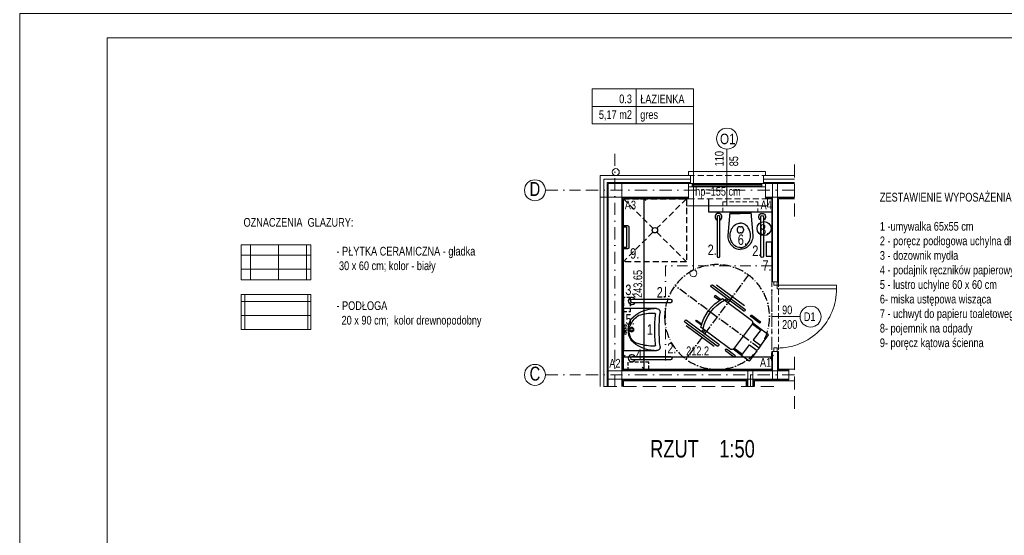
# Model space of a CAD drawing. Header units: inches. Extents: x 53216 to 117387, y -66787 to -22834.
# Tile 49 of 256: x 57416 to 58824, y -30313 to -29575. Entities that reach past the tile are written whole.
import ezdxf

# ---------------------------------------------------------------- set-up
doc = ezdxf.new("R2010")
doc.units = ezdxf.units.IN
doc.header["$MEASUREMENT"] = 0
for name, pattern in [('ACAD_ISO10W100', [18.5, 12, -3, 0.5, -3]), ('DASHDOT', [1, 0.5, -0.25, 0, -0.25]), ('HIDDEN', [0.375, 0.25, -0.125])]:
    doc.linetypes.add(name, pattern=pattern)
doc.layers.get('0').update_dxf_attribs({"lineweight": 0})
doc.layers.get('Defpoints').update_dxf_attribs({"lineweight": 0})
for name, color, linetype, lineweight in [('A--tabelka rysunku', 7, 'Continuous', 0), ('A10-łazienka', 140, 'Continuous', 0), ('A21b-ściana szkielet', 3, 'Continuous', 20), ('A35-rura spustowa', 2, 'Continuous', 0), ('A8-opisy pomieszczeń', 31, 'Continuous', 0), ('p-- ocieplenie-w.zew', 77, 'Continuous', 0), ('p--kafelki', 251, 'Continuous', 13), ('p--meble numeracja', 5, 'Continuous', 0), ('p--numeracja rozwinięcie', 104, 'Continuous', 0), ('p--okna', 153, 'Continuous', 0), ('p--opis drzwi', 252, 'Continuous', 0), ('p--opis okna', 181, 'Continuous', 0), ('p--opisy pomieszczeń', 31, 'Continuous', 0), ('p--osie konstr', 11, 'DASHDOT', 15), ('p--osie konstr.-NR', 1, 'DASHDOT', 15), ('p--podciąg', 61, 'Continuous', 0), ('p--podpis rysunku', 7, 'Continuous', 0), ('p--płyta GK', 2, 'Continuous', 0), ('p--łazienka NP', 150, 'Continuous', 25), ('p--ściana szkielet', 64, 'Continuous', 0)]:
    doc.layers.add(name, color=color, linetype=linetype, lineweight=lineweight)
doc.styles.add('1-100', font='arial.ttf', dxfattribs={"width": 0.75, "height": 18})
doc.styles.add('1-50', font='arial.ttf', dxfattribs={"width": 0.75, "height": 12.5})
doc.styles.get("Standard").update_dxf_attribs({"font": 'arial.ttf', "width": 0.75})
doc.styles.add('STYL-1', font='arial.ttf', dxfattribs={"width": 0.75})
doc.linetypes.add('BATTING', pattern='A,0.0001,-0.1,[134,ltypeshp.shx,S=0.1,R=0,X=-0.1,Y=0],-0.2,[134,ltypeshp.shx,S=0.1,R=180,X=0.1,Y=0],-0.1', length=0.4001)
doc.dimstyles.new('1-50', dxfattribs={"dimtxt": 12.5, "dimasz": 5, "dimexe": 5, "dimexo": 5, "dimgap": 0.09, "dimtad": 0, "dimdsep": 46, "dimtxsty": '1-50', "dimblk": 'OBLIQUE', "dimcen": 0.09, "dimadec": 0, "dimazin": 0, "dimtfac": 1, "dimtdec": 4, "dimtix": 1, "dimtmove": 2, "dimatfit": 3, "dimldrblk": 'OBLIQUE', "dimfxl": 5, "dimfxlon": 1, "dimtvp": 0.7, "dimtolj": 1, "dimtzin": 0, "dimarcsym": 0})

# ---------------------------------------------------------------- blocks, each defined once
blk = doc.blocks.new('znak-niepeł.')
at = {"linetype": 'ACAD_ISO10W100'}
for p, q in [((-44.8, 60.2), (44.8, -60.2)), ((-60.1, -44.7), (60.2, 44.8))]:
    blk.add_line(p, q, dxfattribs=at)
for p, q in [((6.5, 45.8), (-39.7, 11.4)), ((0.8, 45.8), (-38.9, 16.3)), ((-37.6, 8.6), (8.6, 43)), ((8.8, 44.8), (8.3, 45.5)), ((-5, 24.9), (3, 30.8)), ((4.1, 29.4), (-3.4, 23.9)), ((3, 30.8), (4.1, 29.4)), ((-7.6, 26.4), (-49, -4.4)), ((-15.3, 25.3), (-13.1, 22.4)), ((-13.3, 26.7), (-11.1, 23.8)), ((-49.5, 2.5), (-61.5, -6.5)), ((-60.1, -8.5), (-48, 0.5)), ((-47.8, 1.7), (-48.3, 2.3)), ((-40, 9.6), (-39.5, 8.9)), ((-62.9, -17.7), (-50.7, -8.6)), ((-61.9, -19.1), (-49.6, -10)), ((-61.7, -7.7), (-61.3, -8.3)), ((-49.9, -10.4), (-24.3, -44.8)), ((43.9, -4.5), (-2.3, -38.9)), ((-0.2, -41.7), (46, -7.3)), ((44.1, -12.4), (4.5, -41.9)), ((29.4, -4.5), (21.9, -10.1)), ((22.4, -11.9), (30.4, -6)), ((30.4, -6), (29.4, -4.5)), ((46.3, -5.5), (45.7, -4.8)), ((-73.5, -25.6), (-62.9, -17.7)), ((-62.3, -40.8), (-73.5, -25.6)), ((-62.9, -17.7), (-51.6, -32.9)), ((-18.3, -45.7), (23.1, -14.9)), ((17.7, -19), (20.1, -22.2)), ((19.6, -17.5), (22.1, -20.8)), ((-51.6, -32.9), (-62.3, -40.8)), ((-46.3, -40), (-57, -47.9)), ((-35, -55.2), (-46.3, -40)), ((-2.6, -40.7), (-2, -41.4)), ((-57, -47.9), (-45.7, -63.1)), ((-45.7, -63.1), (-35, -55.2)), ((-36.1, -53.8), (-23.8, -44.7)), ((-35, -55.2), (-22.8, -46.1)), ((-25.1, -56.9), (-25.6, -56.3)), ((-25.4, -55.1), (-13.3, -46.1)), ((-11.9, -48.1), (-23.9, -57.1)), ((-12.1, -46.3), (-11.7, -46.9))]:
    blk.add_line(p, q)
blk.add_circle((0.1, 0), 75, dxfattribs=at)
for centre, radius, start, end in [((7.3, 44.7), 1.29, 36.657, 126.657), ((7.8, 44), 1.29, 306.657, 36.657), ((-40.3, -30), 61.9, 12.0996, 61.2145), ((-37.4, -27.9), 61.9, 12.0996, 61.2145), ((-49, 1.8), 0.86, 36.657, 126.657), ((-48.5, 1.1), 0.86, 306.657, 36.657), ((-38.9, 10.3), 1.29, 126.657, 216.657), ((-38.4, 9.6), 1.29, 216.657, 306.657), ((-61, -7.2), 0.86, 126.657, 216.657), ((-60.6, -7.8), 0.86, 216.657, 306.657), ((-46.4, -7.8), 4.3, 126.657, 216.657), ((44.7, -5.5), 1.29, 36.657, 126.657), ((45.2, -6.2), 1.29, 306.657, 36.657), ((-1.5, -39.9), 1.29, 126.657, 216.657), ((-1, -40.6), 1.29, 216.657, 306.657), ((-24.9, -55.8), 0.86, 126.657, 216.657), ((-20.8, -42.2), 4.3, 216.657, 306.657), ((-12.8, -46.8), 0.86, 36.657, 126.657), ((-12.4, -47.4), 0.86, 306.657, 36.657), ((-24.4, -56.4), 0.86, 216.657, 306.657)]:
    blk.add_arc(centre, radius, start, end)
blk = doc.blocks.new('sedes')
for p, q in [((0, 0.149), (0.33, 0.18)), ((0, -0.149), (0, 0.149)), ((0.015, 0.146), (0.015, 0)), ((0.31, 0.144), (0.282, 0.139)), ((0.332, 0.145), (0.31, 0.144)), ((0.33, 0.18), (0.366, 0.177)), ((0.354, 0.144), (0.332, 0.145)), ((0.376, 0.14), (0.354, 0.144)), ((0.366, 0.177), (0.385, 0.173)), ((0.385, 0.173), (0.404, 0.167)), ((0.404, 0.167), (0.422, 0.16)), ((0.422, 0.16), (0.439, 0.151)), ((0.439, 0.151), (0.456, 0.14)), ((0.156, 0.018), (0.155, 0)), ((0.159, 0.032), (0.156, 0.018)), ((0.166, 0.05), (0.159, 0.032)), ((0.176, 0.069), (0.166, 0.05)), ((0.189, 0.086), (0.176, 0.069)), ((0.205, 0.102), (0.189, 0.086)), ((0.222, 0.114), (0.205, 0.102)), ((0.206, 0), (0.206, 0.01)), ((0.238, 0.124), (0.222, 0.114)), ((0.26, 0.133), (0.238, 0.124)), ((0.241, 0.045), (0.26, 0.045)), ((0.282, 0.139), (0.26, 0.133)), ((0.295, 0.01), (0.295, 0)), ((0.396, 0.134), (0.376, 0.14)), ((0.418, 0.125), (0.396, 0.134)), ((0.431, 0.118), (0.418, 0.125)), ((0.45, 0.105), (0.431, 0.118)), ((0.468, 0.089), (0.45, 0.105)), ((0.456, 0.14), (0.471, 0.127)), ((0.476, 0.081), (0.468, 0.089)), ((0.471, 0.127), (0.485, 0.113)), ((0.487, 0.064), (0.476, 0.081)), ((0.485, 0.113), (0.497, 0.098)), ((0.494, 0.05), (0.487, 0.064)), ((0.498, 0.04), (0.494, 0.05)), ((0.497, 0.098), (0.508, 0.083)), ((0.503, 0.022), (0.498, 0.04)), ((0.505, 0.003), (0.503, 0.022)), ((0.505, 0), (0.505, 0.003)), ((0.508, 0.083), (0.516, 0.066)), ((0.516, 0.066), (0.522, 0.05)), ((0.522, 0.05), (0.527, 0.033)), ((0.527, 0.033), (0.529, 0.016)), ((0.529, 0.016), (0.53, 0)), ((0.015, -0.146), (0.015, 0)), ((0.156, -0.018), (0.155, 0)), ((0.159, -0.032), (0.156, -0.018)), ((0.166, -0.05), (0.159, -0.032)), ((0.176, -0.069), (0.166, -0.05)), ((0.189, -0.086), (0.176, -0.069)), ((0.205, -0.102), (0.189, -0.086)), ((0.222, -0.114), (0.205, -0.102)), ((0.206, 0), (0.206, -0.01)), ((0.238, -0.124), (0.222, -0.114)), ((0.26, -0.133), (0.238, -0.124)), ((0.241, -0.045), (0.26, -0.045)), ((0.282, -0.139), (0.26, -0.133)), ((0.31, -0.144), (0.282, -0.139)), ((0.295, -0.01), (0.295, 0)), ((0.376, -0.14), (0.354, -0.144)), ((0.396, -0.134), (0.376, -0.14)), ((0.418, -0.125), (0.396, -0.134)), ((0.431, -0.118), (0.418, -0.125)), ((0.45, -0.105), (0.431, -0.118)), ((0.439, -0.151), (0.456, -0.14)), ((0.468, -0.089), (0.45, -0.105)), ((0.456, -0.14), (0.471, -0.127)), ((0.476, -0.081), (0.468, -0.089)), ((0.471, -0.127), (0.485, -0.113)), ((0.487, -0.064), (0.476, -0.081)), ((0.485, -0.113), (0.497, -0.098)), ((0.494, -0.05), (0.487, -0.064)), ((0.498, -0.04), (0.494, -0.05)), ((0.497, -0.098), (0.508, -0.083)), ((0.503, -0.022), (0.498, -0.04)), ((0.505, -0.003), (0.503, -0.022)), ((0.505, 0), (0.505, -0.003)), ((0.508, -0.083), (0.516, -0.066)), ((0.516, -0.066), (0.522, -0.05)), ((0.522, -0.05), (0.527, -0.033)), ((0.527, -0.033), (0.529, -0.016)), ((0.529, -0.016), (0.53, 0)), ((0, -0.149), (0.33, -0.18)), ((0.332, -0.145), (0.31, -0.144)), ((0.33, -0.18), (0.366, -0.177)), ((0.354, -0.144), (0.332, -0.145)), ((0.366, -0.177), (0.385, -0.173)), ((0.385, -0.173), (0.404, -0.167)), ((0.404, -0.167), (0.422, -0.16)), ((0.422, -0.16), (0.439, -0.151))]:
    blk.add_line(p, q)
for centre, start, end in [((0.241, 0.01), 90, 180), ((0.26, 0.01), 0, 90), ((0.241, -0.01), 180, 270), ((0.26, -0.01), 270, 0)]:
    blk.add_arc(centre, 0.035, start, end)
blk = doc.blocks.new('umyw-niepeł.')
for p, q in [((-30, -47.5), (-30, 0)), ((-30, 0), (30, 0)), ((30, 0), (30, -47.5))]:
    blk.add_line(p, q)
for centre, radius in [((-5, -2.8), 1.56), ((0, -11.9), 3.12), ((0, -11.9), 1.87), ((0, -2.8), 1.56), ((5, -2.8), 1.56)]:
    blk.add_circle(centre, radius)
for centre, radius, start, end in [((17.9, -45.5), 47.9, 133.6028, 178.3225), ((7.9, -41), 34.2, 116.6999, 146.1707), ((-0.1, -36.5), 29.7, 89.7122, 120.2976), ((0, -20.5), 12.5, 90, 126.8699), ((0.1, -36.5), 29.7, 59.7024, 90.2878), ((0.1, -40), 32, 67.1962, 90.1839), ((-1, -28.4), 22.5, 16.7253, 53.1301), ((-17.9, -45.5), 47.9, 1.6775, 46.3972), ((48, -42.6), 71.6, 163.2747, 181.6875), ((-48, -42.6), 71.6, 358.3125, 16.7253), ((-25, -47.5), 5, 180, 277.7128), ((0, -278.9), 227.8, 83.8689, 96.1311), ((-22.3, -44.6), 1.25, 181.6875, 276.5492), ((0, -295.2), 250.3, 89.9992, 95.0732), ((0, -295.2), 250.3, 84.9268, 90.0008), ((22.3, -44.6), 1.25, 263.4508, 358.3125), ((25, -47.5), 5, 262.2872, 0)]:
    blk.add_arc(centre, radius, start, end)
blk = doc.blocks.new('drzwi-90-100')
for p, q in [((10.1, 87.4), (5.1, 87.4)), ((5.1, 87.4), (5.1, 2.5)), ((10.1, 2.5), (10.1, 87.4)), ((5.1, 2.5), (0, 2.5)), ((0, 2.5), (0, -2.5)), ((5.1, -2.5), (5.1, 2.5)), ((5.1, 2.5), (10.1, 2.5)), ((100, 2.5), (94.9, 2.5)), ((94.9, 2.5), (94.9, -2.5)), ((100, -2.5), (100, 2.5)), ((0, -2.5), (5.1, -2.5)), ((94.9, -2.5), (100, -2.5))]:
    blk.add_line(p, q)
blk.add_arc((10.8, 3.2), 84.2, 359.5233, 90.4767)
blk = doc.blocks.new('okno-110-33.15')
at = {"linetype": 'Continuous', "ltscale": 35}
for p, q in [((0, 39.2), (110, 39.2)), ((-3, -10), (113, -10))]:
    blk.add_line(p, q, dxfattribs=at)
for p, q in [((0, 39.2), (0, 33.2)), ((3, 33.2), (3, 22)), ((107, 22), (107, 33.2)), ((110, 33.2), (110, 39.2)), ((5, 22), (0, 22)), ((0, 22), (0, 17)), ((0, 22), (0, 0)), ((0, 17), (5, 17)), ((105, 22), (5, 22)), ((5, 17), (5, 22)), ((5, 20.6), (105, 20.6)), ((5, 18.5), (105, 18.5)), ((5, 17), (105, 17)), ((110, 22), (105, 22)), ((105, 22), (105, 17)), ((105, 17), (110, 17)), ((110, 0), (110, 22)), ((110, 17), (110, 22)), ((-3, 0), (-3, -10)), ((0, 0), (-3, 0)), ((110, 0), (113, 0)), ((113, 0), (113, -10))]:
    blk.add_line(p, q)
at = {"linetype": 'HIDDEN', "ltscale": 35}
for p, q in [((0, 33.2), (110, 33.2)), ((0, 0), (110, 0))]:
    blk.add_line(p, q, dxfattribs=at)
blk = doc.blocks.new('_OBLIQUE')
at = {"color": 0, "linetype": 'ByBlock', "lineweight": -2}
for p, q in [((-0.5, -0.5), (0.5, 0.5)), ((0, 0), (0, 0))]:
    blk.add_line(p, q, dxfattribs=at)
blk = doc.blocks.new('*D1064')
at = {"color": 0, "lineweight": -2}
for p, q in [((58279.5, -30062.5), (58279.5, -30052.5)), ((58491.7, -30062.5), (58491.7, -30052.5)), ((58279.5, -30057.5), (58491.7, -30057.5))]:
    blk.add_line(p, q, dxfattribs=at)
at = {"layer": 'Defpoints', "color": 0}
for p in [(58491.7, -30057.5), (58279.5, -30074.7), (58491.7, -30074.7)]:
    blk.add_point(p, dxfattribs=at)
at = {"color": 0, "lineweight": -2, "xscale": 5, "yscale": 5, "zscale": 5, "rotation": 180}
blk.add_blockref('_OBLIQUE', (58279.5, -30057.5), dxfattribs=at)
at = {"color": 0, "lineweight": -2, "xscale": 5, "yscale": 5, "zscale": 5}
blk.add_blockref('_OBLIQUE', (58491.7, -30057.5), dxfattribs=at)
at = {"color": 0, "linetype": 'Continuous', "ltscale": 8, "insert": (58385.6, -30048.7), "char_height": 12.5, "attachment_point": 5, "style": '1-50'}
blk.add_mtext('\\A1;212.2', dxfattribs=at)
blk = doc.blocks.new('*D1065')
at = {"color": 0, "lineweight": -2}
for p, q in [((58304, -29831.1), (58314, -29831.1)), ((58309, -30074.7), (58309, -29831.1)), ((58304, -30074.7), (58314, -30074.7))]:
    blk.add_line(p, q, dxfattribs=at)
at = {"layer": 'Defpoints', "color": 0}
for p in [(58286, -29831.1), (58309, -29831.1), (58286, -30074.7)]:
    blk.add_point(p, dxfattribs=at)
at = {"color": 0, "lineweight": -2, "xscale": 5, "yscale": 5, "zscale": 5}
for p, rotation in [((58309, -29831.1), 90), ((58309, -30074.7), 270)]:
    blk.add_blockref('_OBLIQUE', p, dxfattribs=dict(at, rotation=rotation))
at = {"color": 0, "linetype": 'Continuous', "ltscale": 8, "insert": (58300.1, -29952.9), "char_height": 12.5, "attachment_point": 5, "rotation": 90, "style": '1-50'}
blk.add_mtext('\\A1;243.65', dxfattribs=at)
blk = doc.blocks.new('uchwyt wc')
for p, q in [((-7.6, 61), (-7.6, -1)), ((0, 63), (-5.6, 63)), ((0, 60), (-4.6, 60)), ((-4.6, 60), (-4.6, 0)), ((0, 60), (0, 63)), ((-4.6, 0), (0, 0)), ((0, -3), (0, 0)), ((-5.6, -3), (0, -3))]:
    blk.add_line(p, q)
for centre, start, end in [((-5.6, 61), 90, 180), ((-5.6, -1), 180, 270)]:
    blk.add_arc(centre, 2, start, end)
blk = doc.blocks.new('uchwyt stojący')
at = {"linetype": 'Continuous', "ltscale": 12}
for points in [[(58, 2), (2, 2)], [(2, -2), (58, -2)]]:
    blk.add_lwpolyline(points, dxfattribs=at)
for centre, radius, start, end in [((2, 0), 2, 90, 270), ((58, 0), 5, 203.5782, 156.4218), ((58, 0), 2, 270, 90)]:
    blk.add_arc(centre, radius, start, end, dxfattribs=at)
blk = doc.blocks.new('natrysk NP')
at = {"linetype": 'HIDDEN', "ltscale": 35}
for p, q in [((0, 0), (42.2, -42.2)), ((90, 0), (47.8, -42.2)), ((42.2, -47.8), (0, -90)), ((47.8, -47.8), (90, -90))]:
    blk.add_line(p, q, dxfattribs=at)
blk.add_lwpolyline([(90, 0), (90, -90), (0, -90), (0, 0)], close=True, dxfattribs=at)
at = {"linetype": 'Continuous', "ltscale": 35}
blk.add_circle((45, -45), 3.91, dxfattribs=at)

msp = doc.modelspace()

# ---------------------------------------------------------------- linework, layer by layer
at = {"color": 0, "linetype": 'HIDDEN', "ltscale": 75}
for points in [[(58524, -29781.72), (58524, -29856.316)], [(58524, -30057.152), (58524, -30131.748)], [(58494.821, -30099.847), (58246.305, -30099.847)]]:
    msp.add_lwpolyline(points, dxfattribs=at)
at = {"layer": 'A--tabelka rysunku', "linetype": 'Continuous'}
for points in [[(57415.894, -31050.629), (59515.894, -31050.629), (59515.894, -29565.629), (57415.894, -29565.629)], [(57415.894, -31050.629), (59515.894, -31050.629), (59515.894, -29565.629), (57415.894, -29565.629)], [(57540.894, -31015.629), (59480.894, -31015.629), (59480.894, -29600.629), (57540.894, -29600.629)], [(57732.543, -29946.977), (57832.543, -29946.977), (57832.543, -29896.977), (57732.543, -29896.977)], [(57732.543, -30017.952), (57832.543, -30017.952), (57832.543, -29967.952), (57732.543, -29967.952)]]:
    msp.add_lwpolyline(points, close=True, dxfattribs=at)
at = {"layer": 'A10-łazienka', "linetype": 'HIDDEN', "ltscale": 25}
msp.add_lwpolyline([(58471.645, -29850.402), (58421.645, -29850.402), (58421.655, -29835.402), (58471.655, -29835.402)], close=True, dxfattribs=at)
at = {"layer": 'A21b-ściana szkielet', "color": 0, "ltscale": 35}
msp.add_line((58246.305, -30099.847), (58246.305, -29797.902), dxfattribs=at)
at = {"layer": 'A35-rura spustowa', "color": 0, "linetype": 'Continuous', "lineweight": 0, "ltscale": 75}
msp.add_circle((58268.555, -29792.902), 5, dxfattribs=at)
at = {"layer": 'A8-opisy pomieszczeń', "color": 0}
msp.add_line((58379.572, -29702.342), (58379.572, -29932.609), dxfattribs=at)
msp.add_circle((58379.572, -29937.609), 5, dxfattribs=at)
at = {"layer": 'p-- ocieplenie-w.zew', "color": 0, "linetype": 'BATTING', "ltscale": 10}
for p, q in [((58375.605, -29802.902), (58251.305, -29802.902)), ((58251.305, -30099.847), (58251.305, -29802.902)), ((58524, -29802.902), (58479.605, -29802.902))]:
    msp.add_line(p, q, dxfattribs=at)
at = {"layer": 'p--kafelki', "linetype": 'Continuous'}
for p, q in [((57746.089, -29896.977), (57746.089, -29946.977)), ((57786.089, -29896.977), (57786.089, -29946.977)), ((57826.089, -29896.977), (57826.089, -29946.977)), ((57732.543, -29911.816), (57832.543, -29911.816)), ((57732.543, -29931.816), (57832.543, -29931.816)), ((57738.104, -29967.952), (57738.104, -30017.952)), ((57828.104, -29967.952), (57828.104, -30017.952)), ((57732.543, -29977.952), (57832.543, -29977.952)), ((57732.543, -29997.952), (57832.543, -29997.952))]:
    msp.add_line(p, q, dxfattribs=at)
at = {"layer": 'p--opis drzwi', "color": 0, "lineweight": 0}
msp.add_line((58491.655, -29999.702), (58532.173, -29999.702), dxfattribs=at)
msp.add_circle((58547.173, -29999.702), 15, dxfattribs=at)
at = {"layer": 'p--opis okna', "color": 0}
for q in [(58427.605, -29840.402), (58427.605, -29830.402)]:
    msp.add_line((58427.605, -29759.941), q, dxfattribs=at)
msp.add_circle((58427.605, -29744.941), 15, dxfattribs=at)
at = {"layer": 'p--opisy pomieszczeń', "color": 0}
for p, q in [((58297.572, -29673.815), (58297.572, -29723.815)), ((58379.572, -29698.815), (58234.572, -29698.815))]:
    msp.add_line(p, q, dxfattribs=at)
msp.add_lwpolyline([(58234.572, -29723.815), (58379.572, -29723.815), (58379.572, -29673.815), (58234.572, -29673.815)], close=True, dxfattribs=at)
at = {"layer": 'p--osie konstr', "color": 0, "linetype": 'DASHDOT', "ltscale": 35}
for p, q in [((58267.255, -30099.847), (58267.255, -29766.139)), ((58524, -29818.852), (58202.305, -29818.852)), ((58461.005, -30099.847), (58461.005, -30077.152)), ((58524, -30083.152), (58217.911, -30083.152))]:
    msp.add_line(p, q, dxfattribs=at)
at = {"layer": 'p--osie konstr.-NR', "color": 0, "linetype": 'DASHDOT', "ltscale": 35}
for p, q in [((58167.911, -29818.852), (58217.911, -29818.852)), ((58167.911, -30083.152), (58217.911, -30083.152))]:
    msp.add_line(p, q, dxfattribs=at)
at = {"layer": 'p--osie konstr.-NR', "color": 0, "linetype": 'Continuous', "ltscale": 35}
for centre in [(58152.911, -29818.852), (58152.911, -30083.152)]:
    msp.add_circle(centre, 15, dxfattribs=at)
at = {"layer": 'p--podciąg', "color": 0, "linetype": 'HIDDEN', "ltscale": 30}
for p, q in [((58491.655, -29949.702), (58491.655, -30049.702)), ((58501.155, -29949.702), (58501.155, -30049.702)), ((58516.155, -30074.702), (58524, -30074.702)), ((58524, -30091.602), (58516.155, -30091.602))]:
    msp.add_line(p, q, dxfattribs=at)
at = {"layer": 'p--płyta GK', "color": 0, "ltscale": 35}
for p, q in [((58278.205, -30075.952), (58278.205, -29829.802)), ((58372.605, -29829.802), (58278.205, -29829.802)), ((58279.455, -30074.702), (58279.455, -29831.052)), ((58372.605, -29831.052), (58279.455, -29831.052)), ((58492.905, -29829.802), (58482.605, -29829.802)), ((58491.655, -29831.052), (58482.605, -29831.052)), ((58491.655, -29949.702), (58491.655, -29831.052)), ((58524, -29829.802), (58499.905, -29829.802)), ((58501.155, -29949.702), (58501.155, -29831.052)), ((58524, -29831.052), (58501.155, -29831.052)), ((58491.655, -30074.702), (58491.655, -30049.702)), ((58501.155, -30074.702), (58501.155, -30049.702)), ((58492.905, -30075.952), (58278.205, -30075.952)), ((58491.655, -30074.702), (58279.455, -30074.702)), ((58279.455, -30075.952), (58279.455, -30075.902)), ((58516.155, -30075.952), (58499.905, -30075.952)), ((58516.155, -30074.702), (58501.155, -30074.702)), ((58456.305, -30090.352), (58278.205, -30090.352)), ((58278.205, -30099.847), (58278.205, -30090.352)), ((58455.055, -30091.602), (58279.455, -30091.602)), ((58279.455, -30099.847), (58279.455, -30091.602)), ((58455.055, -30099.847), (58455.055, -30091.602)), ((58456.305, -30099.847), (58456.305, -30090.352)), ((58516.155, -30090.352), (58465.705, -30090.352)), ((58465.705, -30099.847), (58465.705, -30090.352)), ((58516.155, -30091.602), (58466.955, -30091.602)), ((58466.955, -30099.847), (58466.955, -30091.602))]:
    msp.add_line(p, q, dxfattribs=at)
at = {"layer": 'p--łazienka NP'}
for p, q in [((58401.645, -29850.402), (58401.655, -29830.402)), ((58491.655, -29850.402), (58401.645, -29850.402))]:
    msp.add_line(p, q, dxfattribs=at)
msp.add_lwpolyline([(58483.655, -29893.238), (58483.655, -29913.238), (58491.655, -29913.238), (58491.655, -29893.238)], close=True, dxfattribs=at)
at = {"layer": 'p--łazienka NP', "color": 1, "linetype": 'DASHDOT', "lineweight": 5, "ltscale": 30}
msp.add_lwpolyline([(58339.655, -30074.702), (58491.655, -30074.702), (58491.655, -29926.902), (58339.655, -29926.902)], close=True, dxfattribs=at)
at = {"layer": 'p--łazienka NP', "linetype": 'HIDDEN', "ltscale": 20}
for points in [[(58289.543, -29992.399), (58289.543, -29972.399), (58279.543, -29972.399), (58279.543, -29992.399)], [(58285.808, -30074.702), (58315.808, -30074.702), (58315.808, -30064.702), (58285.808, -30064.702)]]:
    msp.add_lwpolyline(points, close=True, dxfattribs=at)
at = {"layer": 'p--łazienka NP'}
msp.add_circle((58480.578, -29873.691), 10, dxfattribs=at)
at = {"layer": 'p--ściana szkielet', "color": 0, "ltscale": 35}
for p, q in [((58375.605, -29797.902), (58246.305, -29797.902)), ((58246.305, -30099.847), (58246.305, -29797.902)), ((58524, -29797.902), (58479.605, -29797.902)), ((58375.605, -29807.902), (58256.305, -29807.902)), ((58256.305, -30099.847), (58256.305, -29807.902)), ((58375.605, -29809.102), (58257.505, -29809.102)), ((58257.505, -30099.847), (58257.505, -29809.102)), ((58277.005, -30099.847), (58277.005, -29809.102)), ((58524, -29807.902), (58479.605, -29807.902)), ((58524, -29809.102), (58479.605, -29809.102)), ((58492.905, -29949.702), (58492.905, -29809.102)), ((58499.905, -29949.702), (58499.905, -29809.102)), ((58372.605, -29828.602), (58246.305, -29828.602)), ((58524, -29828.602), (58482.605, -29828.602)), ((58501.155, -29949.702), (58491.655, -29949.702)), ((58492.905, -30089.152), (58492.905, -30049.702)), ((58499.905, -30089.152), (58499.905, -30049.702)), ((58516.155, -30077.152), (58257.505, -30077.152)), ((58457.505, -30099.847), (58457.505, -30077.152)), ((58464.505, -30099.847), (58464.505, -30077.152)), ((58516.155, -30090.402), (58516.155, -30074.702)), ((58516.155, -30089.152), (58257.505, -30089.152))]:
    msp.add_line(p, q, dxfattribs=at)
at = {"layer": 'p--ściana szkielet', "ltscale": 35}
msp.add_line((58501.155, -30049.702), (58491.655, -30049.702), dxfattribs=at)
at = {"layer": 'p--ściana szkielet', "color": 0}
for points in [[(58375.605, -29797.902), (58375.605, -29809.102), (58372.605, -29809.102), (58372.605, -29831.052)], [(58479.605, -29797.902), (58479.605, -29809.102), (58482.605, -29809.102), (58482.605, -29831.052)]]:
    msp.add_lwpolyline(points, dxfattribs=at)
at = {"layer": 'p--ściana szkielet', "color": 0, "ltscale": 35}
for points in [[(58372.605, -29831.052), (58372.605, -29809.102), (58375.605, -29809.102), (58375.605, -29797.902)], [(58482.605, -29831.052), (58482.605, -29809.102), (58479.605, -29809.102), (58479.605, -29797.902)]]:
    msp.add_lwpolyline(points, dxfattribs=at)

# ---------------------------------------------------------------- block references
at = {"color": 0, "rotation": 270.0000000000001}
msp.add_blockref('drzwi-90-100', (58496.905, -29949.702), dxfattribs=at)
at = {"layer": 'p--okna', "color": 0, "linetype": 'Continuous'}
msp.add_blockref('okno-110-33.15', (58372.605, -29831.052), dxfattribs=at)
at = {"layer": 'p--łazienka NP'}
msp.add_blockref('natrysk NP', (58279.455, -29831.052), dxfattribs=at)
for p, rotation in [((58415.413, -29915.017), 89.99999999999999), ((58349.455, -29977.269), 180), ((58349.455, -30059.276), 180)]:
    msp.add_blockref('uchwyt stojący', p, dxfattribs=dict(at, rotation=rotation))
at = {"layer": 'p--łazienka NP', "xscale": 100, "yscale": 100, "zscale": 100, "rotation": 270.0000000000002}
msp.add_blockref('sedes', (58446.645, -29850.402), dxfattribs=at)
at = {"layer": 'p--łazienka NP', "xscale": -1}
for name, p, rotation in [('uchwyt stojący', (58477.876, -29915.017), 270), ('umyw-niepeł.', (58279.455, -30018.276), 89.9999999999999)]:
    msp.add_blockref(name, p, dxfattribs=dict(at, rotation=rotation))
at = {"layer": 'p--łazienka NP', "xscale": -1, "yscale": 0.5}
msp.add_blockref('uchwyt wc', (58279.455, -29900.996), dxfattribs=at)
at = {"layer": 'p--łazienka NP', "xscale": -1}
msp.add_blockref('znak-niepeł.', (58413.52, -30000.236), dxfattribs=at)

# ---------------------------------------------------------------- texts
at = {"lineweight": 5, "insert": (58646.259, -29822.498), "char_height": 12.5, "width": 314.83903, "attachment_point": 1, "style": '1-50'}
msp.add_mtext('\\pxql;ZESTAWIENIE WYPOSAŻENIA :\\P\\pxql; \\P\\pxql;1 -umywalka 65x55 cm\\P\\pxql;2 - poręcz podłogowa uchylna dł.60 cm \\P\\pxql;3 - dozownik mydła\\P\\pxql;4 - podajnik ręczników papierowych\\P\\pxql;5 - lustro uchylne 60 x 60 cm \\P\\pxql;6- miska ustępowa wisząca \\P\\pxql;7 - uchwyt do papieru toaletowego\\P\\pxql;8- pojemnik na odpady\\P\\pxql;9- poręcz kątowa ścienna ', dxfattribs=at)
at = {"char_height": 12.5, "attachment_point": 1}
for s, insert, width in [('OZNACZENIA  GLAZURY:', (57736.058, -29858.541), 262.44037), ('- PŁYTKA CERAMICZNA - gładka\\P 30 x 60 cm; kolor - biały', (57868.982, -29899.798), 262.44037), ('- PODŁOGA\\P  20 x 90 cm;  kolor drewnopodobny', (57868.982, -29977.778), 293.57519)]:
    msp.add_mtext(s, dxfattribs=dict(at, insert=insert, width=width))
at = {"layer": 'p--meble numeracja', "linetype": 'Continuous', "lineweight": 5, "char_height": 15, "width": 22.74678, "attachment_point": 1, "style": '1-50'}
for s, insert in [('8.', (58474.806, -29867.513)), ('6.', (58442.978, -29882.035)), ('2.', (58399.938, -29896.592)), ('2.', (58463.767, -29897.97)), ('9.', (58289.01, -29901.774)), ('7.', (58478.172, -29919.152)), ('3.', (58282.166, -29953.899)), ('2.', (58327.067, -29957.438)), ('5.', (58282.451, -29996.169)), ('1.', (58313.017, -30010.563)), ('2.', (58342.239, -30037.393)), ('4.', (58297.185, -30046.436))]:
    msp.add_mtext(s, dxfattribs=dict(at, insert=insert))
at = {"layer": 'p--numeracja rozwinięcie', "style": '1-50', "width": 0.75}
for s, p in [('A3', (58281.415, -29846.185)), ('A4', (58475.671, -29846.198)), ('A2', (58259.241, -30072.749)), ('A1', (58474.748, -30071.539))]:
    msp.add_text(s, height=12.5, dxfattribs=at).set_placement(p)
at = {"layer": 'p--opis drzwi', "color": 0, "lineweight": 0, "insert": (58506.384, -29983.866), "char_height": 12.5, "width": 11.15966, "attachment_point": 1}
msp.add_mtext('90\\P200', dxfattribs=at)
at = {"layer": 'p--opis drzwi', "color": 0, "lineweight": 0, "insert": (58554.241, -30006.015), "char_height": 12.5, "width": 65.787, "attachment_point": 9, "style": 'STYL-1'}
msp.add_mtext('D1', dxfattribs=at)
at = {"layer": 'p--opis okna', "color": 0}
for s, insert, char_height, width, attachment_point, style in [('\\W0.8;O1', (58417.572, -29753.067), 15, 74.01038, 7, '1-50'), ('hp=155 cm', (58447.228, -29830.39), 12.5, 128.63421, 9, '1-100')]:
    msp.add_mtext(s, dxfattribs=dict(at, insert=insert, char_height=char_height, width=width, attachment_point=attachment_point, style=style))
at = {"layer": 'p--opis okna', "color": 0, "insert": (58443.764, -29784.503), "char_height": 12.5, "width": 45.287, "attachment_point": 7, "rotation": 90, "style": '1-100'}
msp.add_mtext('110\\P85', dxfattribs=at)
at = {"layer": 'p--opisy pomieszczeń', "color": 0, "char_height": 12.5, "style": '1-50'}
for s, insert, width, attachment_point in [('0.3', (58291.641, -29681.788), 98, 3), ('ŁAZIENKA', (58303.504, -29682.023), 106.86476, 1), ('5,17 m2', (58291.641, -29704.291), 98, 3), ('gres', (58303.504, -29704.291), 100, 1)]:
    msp.add_mtext(s, dxfattribs=dict(at, insert=insert, width=width, attachment_point=attachment_point))
at = {"layer": 'p--osie konstr.-NR', "color": 0, "linetype": 'Continuous', "ltscale": 35, "char_height": 20, "width": 63.5564, "attachment_point": 3}
for s, insert in [('D', (58160.417, -29807.056)), ('C', (58160.417, -30071.356))]:
    msp.add_mtext(s, dxfattribs=dict(at, insert=insert))
at = {"layer": 'p--podpis rysunku', "insert": (58392.512, -30176.368), "char_height": 25, "width": 339.72074, "attachment_point": 2}
msp.add_mtext('RZUT    1:50', dxfattribs=at)

# ---------------------------------------------------------------- dimensions: what is measured, and where the dimension line sits
dim = msp.add_linear_dim(base=(58309.008, -29831.052), p1=(58286.002, -30074.702), p2=(58286.002, -29831.052), angle=90, dimstyle='1-50')
dim.commit()
dim.dimension.update_dxf_attribs({"geometry": '*D1065', "text_midpoint": (58300.074, -29952.877)})
dim = msp.add_linear_dim(base=(58491.655, -30057.532), p1=(58279.455, -30074.702), p2=(58491.655, -30074.702), dimstyle='1-50')
dim.commit()
dim.dimension.update_dxf_attribs({"geometry": '*D1064', "text_midpoint": (58385.555, -30048.747)})

doc.saveas('drawing.dxf')
